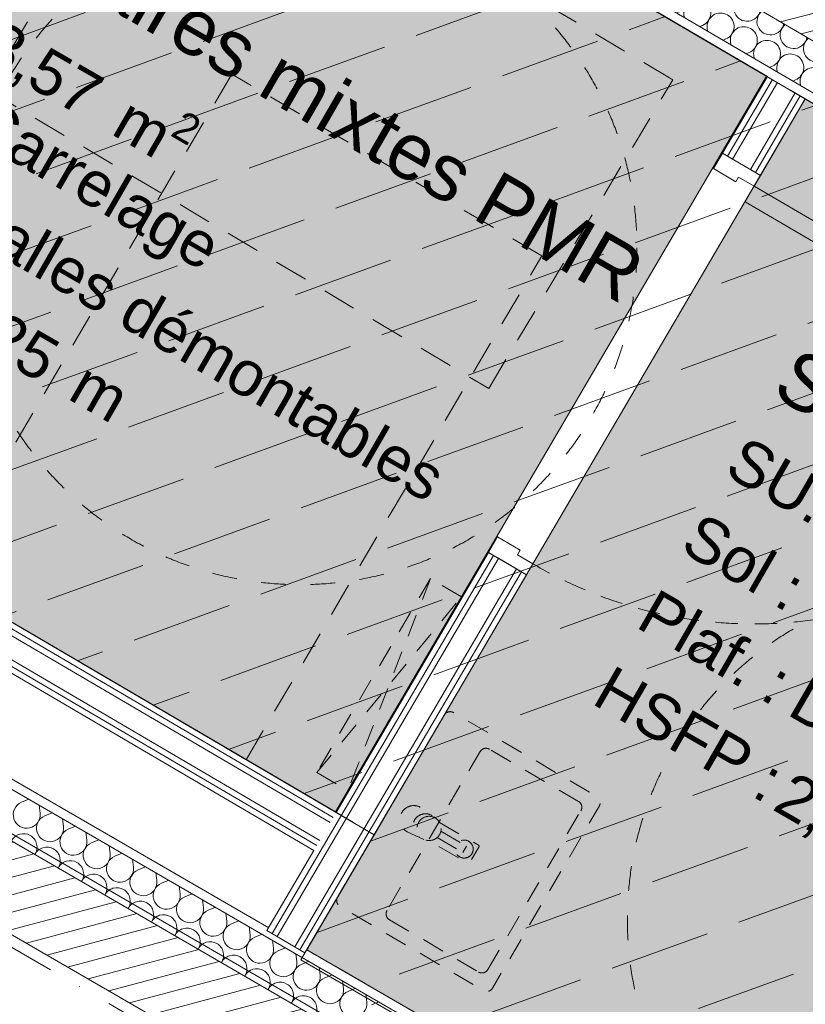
# Model space of a CAD drawing. Header units: millimetres. Extents: x -88005 to 44322, y -15680 to 22509.
# Tile 82 of 95: x -51078 to -49329, y -9411 to -7220. Entities that reach past the tile are written whole.
import ezdxf
from ezdxf.enums import TextEntityAlignment as Align

# ---------------------------------------------------------------- set-up
doc = ezdxf.new("R2010")
doc.units = ezdxf.units.MM
doc.header["$MEASUREMENT"] = 0
for name, pattern in [('! FIN Pointille', [87.5, 50, -37.5]), ('! STR Pointille', [87.5, 50, -37.5]), ('! URB Limite propriété', [300, 150, -75, 0, -75]), ('Tirets moyens', [110, 55, -55]), ('Tirets petits', [125, 75, -50])]:
    doc.linetypes.add(name, pattern=pattern)
for name, color, linetype in [('01-STR_Dalles.ARCHI', 7, 'Continuous'), ('01-STR_Murs extérieurs.ARCHI', 7, 'Continuous'), ('03-SURFACE _ Utile.ARCHI', 7, 'Continuous'), ('04-SOE_Cloisons .ARCHI', 7, 'Continuous'), ('04-SOE_Faux Plafond.ARCHI', 7, 'Continuous'), ('04-SOE_Revetement de sol.ARCHI', 7, 'Continuous'), ('05-INF _ DESSIN PMR', 7, 'Continuous'), ('06-REP _ EQUIP MOBI _ hors marché.ARCHI', 7, 'Continuous'), ('Marques de Zone Archicad', 7, 'Continuous'), ('Nouveau_05-INF _ DESSIN PMR', 7, 'Continuous'), ('Nouveau_06-REP _ EQUIP MOBI _ hors marché.ARCHI', 7, 'Continuous'), ('Nouveau_07-VRD_Terrain EDL_Parcelle.ARCHI', 7, 'Continuous'), ('Portes Archicad', 7, 'Continuous')]:
    doc.layers.add(name, color=color, linetype=linetype)
doc.styles.add('STYLE_GENERE_2', font='arial.ttf')
doc.styles.add('STYLE_GENERE_3', font='arial.ttf')

# ---------------------------------------------------------------- blocks, each defined once
blk = doc.blocks.new('Dalle_1_1', base_point=(-84155.7, 6633.9))
at = {"layer": '01-STR_Dalles.ARCHI', "color": 7, "linetype": 'Continuous', "lineweight": 5, "flags": 128}
blk.add_lwpolyline([(-84155.7, 6633.9), (-75956.2, 1829.5), (-73116, 6676.7), (-56364.7, -3138.8), (-56424.3, -3240.4), (-54212.9, -4535.3), (-54718.1, -5397.4), (-55843.5, -4747.6), (-56513.2, -5890.7), (-48480.7, -10547.9), (-47322.3, -8572.5), (-44957.7, -9958.1), (-46212.6, -12099.7), (-45953.7, -12251.4), (-45754.6, -11911.6), (-44171.3, -12824.9), (-42580.5, -10107), (-41297.9, -10833.8), (-37012.7, -3648.8), (-76447, 19584.6)], close=True, dxfattribs=at)
blk = doc.blocks.new('Sanitaires mixtes PMR_VEFA_5_1', base_point=(-50654.6, -7719.5))
at = {"layer": '03-SURFACE _ Utile.ARCHI', "linetype": 'Continuous', "lineweight": 0, "true_color": 0xdbebd6}
blk.add_hatch(color=254, dxfattribs=at).paths.add_polyline_path([(-50375.3, -8983.4), (-49415.6, -7345.5), (-51037.4, -6394.7), (-51997.3, -8032.9)])
at = {"layer": 'Marques de Zone Archicad', "color": 7, "lineweight": 5, "char_height": 100, "attachment_point": 1, "rotation": 329.9997, "style": 'STYLE_GENERE_2'}
for s, insert in [('\\A1;{\\pql;\\pt0,3300;\\fArial|b0|i0|c0|p0;\\W1.000000;3,57\\fArial|b0|i0|c0|p0;\\W1.000000;\\A1{\\H.66x;\\S^  ;}\\fArial|b0|i0|c0|p0;\\W1.000000; m\\fArial|b0|i0|c0|p0;\\W1.000000;\\A1{\\H.66x;\\S2^  ;}}', (-51104.4, -7193)), ('\\A1;{\\pql;\\pt0,3300;\\fArial|b0|i0|c0|p0;\\W1.000000;2,25\\fArial|b0|i0|c0|p0;\\W1.000000;\\A1{\\H.66x;\\S^  ;}\\fArial|b0|i0|c0|p0;\\W1.000000; m\\fArial|b0|i0|c0|p0;\\W1.000000;\\A1{\\H.66x;\\S^  ;}}', (-51215.7, -7807.5))]:
    blk.add_mtext(s, dxfattribs=dict(at, insert=insert))
at = {"layer": 'Marques de Zone Archicad', "color": 7, "lineweight": 5}
for tag, height, style, p in [('ROOM_NAME', 125, 'STYLE_GENERE_3', (-51205.3, -6863.1)), ('measuredAreaCode', 100, 'STYLE_GENERE_2', (-51323.2, -7061.5)), ('DUMMY_862', 100, 'STYLE_GENERE_2', (-51421.4, -7231.6)), ('DUMMY_863', 100, 'STYLE_GENERE_2', (-51150.8, -7387.8)), ('DUMMY_864', 100, 'STYLE_GENERE_2', (-51519.6, -7401.7)), ('DUMMY_865', 100, 'STYLE_GENERE_2', (-51183, -7596.1)), ('ceilingHeightCode', 100, 'STYLE_GENERE_2', (-51617.9, -7571.8)), ('DUMMY_861', 125, 'STYLE_GENERE_3', (-49612.9, -7753.9))]:
    blk.add_attdef(tag, text='', height=height, rotation=329.9997, dxfattribs=dict(at, style=style)).set_placement(p, align=Align.TOP_LEFT)
blk = doc.blocks.new('Sas sanitaires_VEFA_28_1', base_point=(-48901.1, -8740.3))
at = {"layer": '03-SURFACE _ Utile.ARCHI', "linetype": 'Continuous', "lineweight": 0, "true_color": 0xdbebd6}
blk.add_hatch(color=254, dxfattribs=at).paths.add_polyline_path([(-48685.9, -10304.7), (-47581.2, -8420.8), (-49329.3, -7396), (-50439, -9289.9)])
at = {"layer": 'Marques de Zone Archicad', "color": 7, "lineweight": 5, "char_height": 100, "attachment_point": 1, "rotation": 329.9997, "style": 'STYLE_GENERE_2'}
for s, insert in [('\\A1;{\\pql;\\pt0,3300;\\fArial|b0|i0|c0|p0;\\W1.000000;4,44\\fArial|b0|i0|c0|p0;\\W1.000000;\\A1{\\H.66x;\\S^  ;}\\fArial|b0|i0|c0|p0;\\W1.000000; m\\fArial|b0|i0|c0|p0;\\W1.000000;\\A1{\\H.66x;\\S2^  ;}}', (-49244.6, -8275.6)), ('\\A1;{\\pql;\\pt0,3300;\\fArial|b0|i0|c0|p0;\\W1.000000;2,25\\fArial|b0|i0|c0|p0;\\W1.000000;\\A1{\\H.66x;\\S^  ;}\\fArial|b0|i0|c0|p0;\\W1.000000; m\\fArial|b0|i0|c0|p0;\\W1.000000;\\A1{\\H.66x;\\S^  ;}}', (-49355.7, -8889.8))]:
    blk.add_mtext(s, dxfattribs=dict(at, insert=insert))
at = {"layer": 'Marques de Zone Archicad', "color": 7, "lineweight": 5}
for tag, height, style, p in [('ROOM_NAME', 125, 'STYLE_GENERE_3', (-49345.4, -7945.3)), ('measuredAreaCode', 100, 'STYLE_GENERE_2', (-49463.3, -8143.7)), ('DUMMY_862', 100, 'STYLE_GENERE_2', (-49561.5, -8313.8)), ('DUMMY_863', 100, 'STYLE_GENERE_2', (-49290.8, -8470.1)), ('DUMMY_864', 100, 'STYLE_GENERE_2', (-49659.7, -8483.9)), ('DUMMY_861', 125, 'STYLE_GENERE_3', (-48346.8, -8493.3)), ('ceilingHeightCode', 100, 'STYLE_GENERE_2', (-49757.9, -8654.1)), ('DUMMY_865', 100, 'STYLE_GENERE_2', (-49323.1, -8678.3))]:
    blk.add_attdef(tag, text='', height=height, rotation=329.9997, dxfattribs=dict(at, style=style)).set_placement(p, align=Align.TOP_LEFT)
blk = doc.blocks.new('Dalle_8_1', base_point=(-51037.6, -6395))
at = {"layer": '04-SOE_Faux Plafond.ARCHI', "linetype": 'Continuous', "lineweight": 5, "true_color": 0xb3b3b3}
h = blk.add_hatch(dxfattribs=at)
h.set_pattern_fill('Tirets_0001', color=253, style=0, pattern_type=2)
h.set_pattern_definition([(20, (0, 0), (-102.606, 281.9078), [225, -75]), (20, (89.65, 192.26), (-102.606, 281.9078), [225, -75])])
h.paths.add_polyline_path([(-51037.6, -6395), (-51997.3, -8032.9), (-50289, -9033.9), (-50439, -9289.9), (-48685.9, -10304.7), (-47580.9, -8420.5)])
at = {"layer": '04-SOE_Faux Plafond.ARCHI', "color": 252, "linetype": 'Tirets petits', "lineweight": 5, "flags": 128}
blk.add_lwpolyline([(-51037.6, -6395), (-51997.3, -8032.9), (-50289, -9033.9), (-50439, -9289.9), (-48685.9, -10304.7), (-47580.9, -8420.5)], close=True, dxfattribs=at)
blk = doc.blocks.new('Dalle_10_1', base_point=(-51037.6, -6394.9))
at = {"layer": '04-SOE_Revetement de sol.ARCHI', "color": 7, "linetype": 'Continuous', "lineweight": 5, "flags": 128}
blk.add_lwpolyline([(-51037.6, -6394.9), (-47580.9, -8420.4), (-48698.5, -10326.4), (-50452.2, -9312.5), (-50289, -9033.9), (-51997.3, -8032.9)], close=True, dxfattribs=at)
blk = doc.blocks.new('Porte 27')
at = {"layer": 'Portes Archicad', "color": 7, "linetype": 'Continuous', "lineweight": 5}
for p, q in [((447, 0), (447, 974)), ((447, 974), (487, 974)), ((487, 974), (487, 0)), ((-487, 0), (-515, 0)), ((-515, 0), (-515, -98)), ((-515, 0), (-515, -13)), ((-515, 0), (-515, -13)), ((-487, -40), (-487, 0)), ((487, 0), (447, 0)), ((515, 0), (487, 0)), ((487, 0), (487, -40)), ((515, -98), (515, 0)), ((515, 0), (515, -13)), ((515, 0), (515, -13)), ((-515, -13), (-515, -26)), ((-515, -13), (-515, -26)), ((515, -13), (515, -26)), ((515, -13), (515, -26)), ((-515, -26), (-515, -72)), ((-515, -26), (-515, -72)), ((-475, -40), (-487, -40)), ((-475, -98), (-475, -40)), ((487, -40), (475, -40)), ((475, -40), (475, -98)), ((515, -26), (515, -72)), ((515, -26), (515, -72)), ((-515, -72), (-515, -85)), ((-515, -72), (-515, -85)), ((-515, -85), (-515, -98)), ((-515, -85), (-515, -98)), ((515, -72), (515, -85)), ((515, -72), (515, -85)), ((515, -85), (515, -98)), ((515, -85), (515, -98)), ((-515, -98), (-475, -98)), ((475, -98), (515, -98))]:
    blk.add_line(p, q, dxfattribs=at)
at = {"layer": 'Portes Archicad', "color": 8, "linetype": '! FIN Pointille', "lineweight": 5}
blk.add_arc((487, 0), 974, 90, 180, dxfattribs=at)
blk = doc.blocks.new('Mur_7_1', base_point=(-50443.1, -9296.9))
at = {"layer": '04-SOE_Cloisons .ARCHI', "color": 7, "linetype": 'Continuous', "lineweight": 5}
for p, q in [((-49502.5, -7523.5), (-49402.6, -7353.1)), ((-49491.3, -7530.1), (-49391.4, -7359.6)), ((-49451.6, -7553.3), (-49351.7, -7382.9)), ((-49440.4, -7559.9), (-49340.5, -7389.5)), ((-49502.5, -7523.5), (-49513.7, -7516.9)), ((-49491.3, -7530.1), (-49502.5, -7523.5)), ((-49451.6, -7553.3), (-49491.3, -7530.1)), ((-49440.4, -7559.9), (-49451.6, -7553.3)), ((-49429.2, -7566.5), (-49440.4, -7559.9)), ((-50516.4, -9253.9), (-50023.2, -8412.2)), ((-50023.2, -8412.2), (-50034.4, -8405.6)), ((-50012, -8418.8), (-50023.2, -8412.2)), ((-50505.2, -9260.5), (-50012, -8418.8)), ((-49972.3, -8442), (-50012, -8418.8)), ((-50465.5, -9283.8), (-49972.3, -8442)), ((-50454.3, -9290.3), (-49961.1, -8448.6)), ((-49961.1, -8448.6), (-49972.3, -8442)), ((-49949.9, -8455.2), (-49961.1, -8448.6))]:
    blk.add_line(p, q, dxfattribs=at)
at = {"layer": '04-SOE_Cloisons .ARCHI', "color": 7, "linetype": 'Continuous', "lineweight": 5, "flags": 128}
for points in [[(-49413.8, -7346.5), (-49513.7, -7516.9)], [(-49429.2, -7566.5), (-49329.3, -7396)], [(-50034.4, -8405.6), (-50373.5, -8984.4)], [(-50443.1, -9296.9), (-49949.9, -8455.2)], [(-50423.1, -9068.9), (-50527.7, -9247.4)], [(-50527.7, -9247.4), (-50443.1, -9296.9)]]:
    blk.add_lwpolyline(points, dxfattribs=at)
at = {"layer": 'Portes Archicad', "color": 7, "linetype": 'Continuous', "lineweight": 5, "xscale": -0.9999999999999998, "zscale": 1000, "rotation": 239.6320168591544}
blk.add_blockref('Porte 27', (-49689.5, -8010.8), dxfattribs=at)
blk = doc.blocks.new('*X156')
at = {"layer": '01-STR_Murs extérieurs.ARCHI', "color": 7, "linetype": 'Continuous', "lineweight": 5}
for p, q in [((-51013.6, -6385.5), (-51007.4, -6383)), ((-50996.3, -6395.6), (-50997.1, -6389)), ((-50961.8, -6415.9), (-50955.6, -6413.3)), ((-50944.5, -6426), (-50945.3, -6419.4)), ((-50910, -6446.2), (-50903.9, -6443.6)), ((-50892.8, -6456.3), (-50893.5, -6449.7)), ((-50858.3, -6476.6), (-50852.1, -6474)), ((-50841, -6486.7), (-50841.8, -6480.1)), ((-50806.5, -6506.9), (-50800.4, -6504.3)), ((-50789.3, -6517), (-50790, -6510.4)), ((-50754.7, -6537.2), (-50748.6, -6534.7)), ((-50737.5, -6547.4), (-50738.2, -6540.7)), ((-50703, -6567.6), (-50696.8, -6565)), ((-50685.7, -6577.7), (-50686.5, -6571.1)), ((-50651.2, -6597.9), (-50645.1, -6595.4)), ((-50634, -6608), (-50634.7, -6601.4)), ((-50599.5, -6628.3), (-50593.3, -6625.7)), ((-50582.2, -6638.4), (-50583, -6631.8)), ((-50547.7, -6658.6), (-50541.5, -6656)), ((-50530.4, -6668.7), (-50531.2, -6662.1)), ((-50495.9, -6689), (-50489.8, -6686.4)), ((-50478.7, -6699.1), (-50479.4, -6692.5)), ((-50444.2, -6719.3), (-50438, -6716.7)), ((-50426.9, -6729.4), (-50427.7, -6722.8)), ((-50392.4, -6749.6), (-50386.3, -6747.1)), ((-50375.2, -6759.8), (-50375.9, -6753.1)), ((-50340.7, -6780), (-50334.5, -6777.4)), ((-50323.4, -6790.1), (-50324.1, -6783.5)), ((-50288.9, -6810.3), (-50282.7, -6807.8)), ((-50271.6, -6820.5), (-50272.4, -6813.8)), ((-50237.1, -6840.7), (-50231, -6838.1)), ((-50219.9, -6850.8), (-50220.6, -6844.2)), ((-50185.4, -6871), (-50179.2, -6868.4)), ((-50168.1, -6881.1), (-50168.9, -6874.5)), ((-50133.6, -6901.4), (-50127.5, -6898.8)), ((-50116.3, -6911.5), (-50117.1, -6904.9)), ((-50081.8, -6931.7), (-50075.7, -6929.1)), ((-50064.6, -6941.8), (-50065.3, -6935.2)), ((-50030.1, -6962.1), (-50023.9, -6959.5)), ((-50012.8, -6972.2), (-50013.6, -6965.5)), ((-49978.3, -6992.4), (-49972.2, -6989.8)), ((-49961.1, -7002.5), (-49961.8, -6995.9)), ((-49926.6, -7022.7), (-49920.4, -7020.2)), ((-49909.3, -7032.9), (-49910.1, -7026.2)), ((-49874.8, -7053.1), (-49868.6, -7050.5)), ((-49857.5, -7063.2), (-49858.3, -7056.6)), ((-49823, -7083.4), (-49816.9, -7080.8)), ((-49805.8, -7093.5), (-49806.5, -7086.9)), ((-49771.3, -7113.8), (-49765.1, -7111.2)), ((-49754, -7123.9), (-49754.8, -7117.3)), ((-49719.5, -7144.1), (-49713.4, -7141.5)), ((-49702.3, -7154.2), (-49703, -7147.6)), ((-49667.7, -7174.5), (-49661.6, -7171.9)), ((-49650.5, -7184.6), (-49651.2, -7177.9)), ((-49616, -7204.8), (-49609.8, -7202.2)), ((-49598.7, -7214.9), (-49599.5, -7208.3)), ((-49564.2, -7235.1), (-49558.1, -7232.6)), ((-49547, -7245.3), (-49547.7, -7238.6)), ((-49512.5, -7265.5), (-49506.3, -7262.9)), ((-49495.2, -7275.6), (-49496, -7269)), ((-49460.7, -7295.8), (-49454.5, -7293.2)), ((-49443.4, -7305.9), (-49444.2, -7299.3)), ((-49408.9, -7326.2), (-49402.8, -7323.6)), ((-49391.7, -7336.3), (-49392.4, -7329.7)), ((-49357.2, -7356.5), (-49351, -7353.9)), ((-49339.9, -7366.6), (-49340.7, -7360)), ((-49305.4, -7386.9), (-49299.3, -7384.3)), ((-49288.2, -7397), (-49288.9, -7390.3)), ((-49253.7, -7417.2), (-49247.5, -7414.6)), ((-49236.4, -7427.3), (-49237.1, -7420.7)), ((-49201.9, -7447.5), (-49195.7, -7445)), ((-49184.6, -7457.7), (-49185.4, -7451)), ((-49150.1, -7477.9), (-49144, -7475.3)), ((-49132.9, -7488), (-49133.6, -7481.4)), ((-49098.4, -7508.2), (-49092.2, -7505.6)), ((-49081.1, -7518.3), (-49081.9, -7511.7)), ((-49046.6, -7538.6), (-49040.5, -7536)), ((-49029.3, -7548.7), (-49030.1, -7542.1)), ((-48994.8, -7568.9), (-48988.7, -7566.3)), ((-48977.6, -7579), (-48978.3, -7572.4)), ((-48943.1, -7599.3), (-48936.9, -7596.7)), ((-48925.8, -7609.4), (-48926.6, -7602.7)), ((-48891.3, -7629.6), (-48885.2, -7627)), ((-48874.1, -7639.7), (-48874.8, -7633.1))]:
    blk.add_line(p, q, dxfattribs=at)
for centre, start, end in [((-51019, -6355.3), 292.751, 51.9856), ((-50959.7, -6313.5), 179.4937, 350.4433), ((-50908, -6343.9), 128.7984, 350.4433), ((-50856.2, -6374.2), 128.7984, 350.4433), ((-50967.2, -6385.6), 59.6209, 186.4908), ((-50967.2, -6385.6), 292.751, 59.6209), ((-50915.5, -6416), 59.6209, 186.4908), ((-50915.5, -6416), 292.751, 59.6209), ((-50804.5, -6404.5), 128.7984, 350.4433), ((-50863.7, -6446.3), 59.6209, 186.4908), ((-50863.7, -6446.3), 292.751, 59.6209), ((-50752.7, -6434.9), 128.7984, 350.4433), ((-50700.9, -6465.2), 128.7984, 350.4433), ((-50812, -6476.7), 59.6209, 186.4908), ((-50812, -6476.7), 292.751, 59.6209), ((-50760.2, -6507), 59.6209, 186.4908), ((-50760.2, -6507), 292.751, 59.6209), ((-50649.2, -6495.6), 128.7984, 350.4433), ((-50708.4, -6537.3), 59.6209, 186.4908), ((-50597.4, -6525.9), 128.7984, 350.4433), ((-50708.4, -6537.3), 292.751, 59.6209), ((-50656.7, -6567.7), 59.6209, 186.4908), ((-50656.7, -6567.7), 292.751, 59.6209), ((-50545.7, -6556.3), 128.7984, 350.4433), ((-50604.9, -6598), 59.6209, 186.4908), ((-50604.9, -6598), 292.751, 59.6209), ((-50493.9, -6586.6), 128.7984, 350.4433), ((-50442.1, -6617), 128.7984, 350.4433), ((-50553.1, -6628.4), 59.6209, 186.4908), ((-50553.1, -6628.4), 292.751, 59.6209), ((-50501.4, -6658.7), 59.6209, 186.4908), ((-50501.4, -6658.7), 292.751, 59.6209), ((-50390.4, -6647.3), 128.7984, 350.4433), ((-50449.6, -6689.1), 59.6209, 186.4908), ((-50338.6, -6677.6), 128.7984, 350.4433), ((-50449.6, -6689.1), 292.751, 59.6209), ((-50397.9, -6719.4), 59.6209, 186.4908), ((-50397.9, -6719.4), 292.751, 59.6209), ((-50286.8, -6708), 128.7984, 350.4433), ((-50346.1, -6749.7), 59.6209, 186.4908), ((-50346.1, -6749.7), 292.751, 59.6209), ((-50235.1, -6738.3), 128.7984, 350.4433), ((-50183.3, -6768.7), 128.7984, 350.4433), ((-50294.3, -6780.1), 59.6209, 186.4908), ((-50294.3, -6780.1), 292.751, 59.6209), ((-50242.6, -6810.4), 59.6209, 186.4908), ((-50242.6, -6810.4), 292.751, 59.6209), ((-50131.6, -6799), 128.7984, 350.4433), ((-50190.8, -6840.8), 59.6209, 186.4908), ((-50190.8, -6840.8), 292.751, 59.6209), ((-50079.8, -6829.4), 128.7984, 350.4433), ((-50028, -6859.7), 128.7984, 350.4433), ((-50139.1, -6871.1), 59.6209, 186.4908), ((-50139.1, -6871.1), 292.751, 59.6209), ((-50087.3, -6901.5), 59.6209, 186.4908), ((-50087.3, -6901.5), 292.751, 59.6209), ((-49976.3, -6890), 128.7984, 350.4433), ((-50035.5, -6931.8), 59.6209, 186.4908), ((-49924.5, -6920.4), 128.7984, 350.4433), ((-50035.5, -6931.8), 292.751, 59.6209), ((-49983.8, -6962.1), 59.6209, 186.4908), ((-49983.8, -6962.1), 292.751, 59.6209), ((-49872.7, -6950.7), 128.7984, 350.4433), ((-49932, -6992.5), 59.6209, 186.4908), ((-49932, -6992.5), 292.751, 59.6209), ((-49821, -6981.1), 128.7984, 350.4433), ((-49769.2, -7011.4), 128.7984, 350.4433), ((-49880.2, -7022.8), 59.6209, 186.4908), ((-49880.2, -7022.8), 292.751, 59.6209), ((-49828.5, -7053.2), 59.6209, 186.4908), ((-49828.5, -7053.2), 292.751, 59.6209), ((-49717.5, -7041.8), 128.7984, 350.4433), ((-49776.7, -7083.5), 59.6209, 186.4908), ((-49665.7, -7072.1), 128.7984, 350.4433), ((-49776.7, -7083.5), 292.751, 59.6209), ((-49725, -7113.9), 59.6209, 186.4908), ((-49725, -7113.9), 292.751, 59.6209), ((-49613.9, -7102.4), 128.7984, 350.4433), ((-49673.2, -7144.2), 59.6209, 186.4908), ((-49673.2, -7144.2), 292.751, 59.6209), ((-49562.2, -7132.8), 128.7984, 350.4433), ((-49510.4, -7163.1), 128.7984, 350.4433), ((-49621.4, -7174.6), 59.6209, 186.4908), ((-49621.4, -7174.6), 292.751, 59.6209), ((-49569.7, -7204.9), 59.6209, 186.4908), ((-49569.7, -7204.9), 292.751, 59.6209), ((-49458.7, -7193.5), 128.7984, 350.4433), ((-49517.9, -7235.2), 59.6209, 186.4908), ((-49517.9, -7235.2), 292.751, 59.6209), ((-49406.9, -7223.8), 128.7984, 350.4433), ((-49355.1, -7254.2), 128.7984, 350.4433), ((-49466.1, -7265.6), 59.6209, 186.4908), ((-49466.1, -7265.6), 292.751, 59.6209), ((-49414.4, -7295.9), 59.6209, 186.4908), ((-49414.4, -7295.9), 292.751, 59.6209), ((-49303.4, -7284.5), 128.7984, 350.4433), ((-49362.6, -7326.3), 59.6209, 186.4908), ((-49251.6, -7314.8), 128.7984, 350.4433), ((-49362.6, -7326.3), 292.751, 59.6209), ((-49310.9, -7356.6), 59.6209, 186.4908), ((-49310.9, -7356.6), 292.751, 59.6209), ((-49199.8, -7345.2), 128.7984, 350.4433), ((-49259.1, -7387), 59.6209, 186.4908), ((-49259.1, -7387), 292.751, 59.6209), ((-49148.1, -7375.5), 128.7984, 350.4434), ((-49096.3, -7405.9), 128.7984, 350.4434), ((-49207.3, -7417.3), 59.6209, 186.4908), ((-49207.3, -7417.3), 292.751, 59.6209), ((-49155.6, -7447.6), 59.6209, 186.4908), ((-49155.6, -7447.6), 292.751, 59.6209), ((-49044.6, -7436.2), 128.7984, 350.4434), ((-49103.8, -7478), 59.6209, 186.4908), ((-48992.8, -7466.6), 128.7984, 350.4434), ((-49103.8, -7478), 292.751, 59.6209), ((-49052.1, -7508.3), 59.6209, 186.4908), ((-49052.1, -7508.3), 292.751, 59.6209), ((-48941, -7496.9), 128.7984, 350.4434), ((-49000.3, -7538.7), 59.6209, 186.4908), ((-49000.3, -7538.7), 292.751, 59.6209), ((-48889.3, -7527.2), 128.7984, 350.4434), ((-48837.5, -7557.6), 128.7984, 289.8585), ((-48948.5, -7569), 59.6209, 186.4908), ((-48948.5, -7569), 292.751, 59.6209), ((-48896.8, -7599.4), 59.6209, 186.4908), ((-48896.8, -7599.4), 292.751, 59.6209), ((-48845, -7629.7), 72.9943, 186.4908)]:
    blk.add_arc(centre, 30, start, end, dxfattribs=at)
blk = doc.blocks.new('Mur_14_1', base_point=(-44547, -9851.7))
at = {"layer": '01-STR_Murs extérieurs.ARCHI', "linetype": 'Continuous', "lineweight": 0, "true_color": 0x000000}
h = blk.add_hatch(dxfattribs=at)
h.set_pattern_fill('Hachure_simple_0001', color=18, style=0, pattern_type=2)
h.set_pattern_definition([(14.62087, (0, 0), (-9.46582, 36.285648), [])])
h.paths.add_polyline_path([(-50885.8, -6135.9), (-50976.8, -6291.2), (-48812.2, -7560.1), (-48721.2, -7404.8)])
at = {"layer": '01-STR_Murs extérieurs.ARCHI', "color": 7, "linetype": 'Continuous', "lineweight": 5}
for p, q in [((-50976.8, -6291.2), (-48812.2, -7560.1)), ((-51027.4, -6377.4), (-48862.8, -7646.3))]:
    blk.add_line(p, q, dxfattribs=at)
at = {"layer": '01-STR_Murs extérieurs.ARCHI', "color": 7, "linetype": 'Continuous', "lineweight": 5, "flags": 128}
blk.add_lwpolyline([(-51037.5, -6394.7), (-49413.8, -7346.5)], dxfattribs=at)
at = {"layer": '01-STR_Murs extérieurs.ARCHI', "color": 7, "lineweight": 5}
blk.add_blockref('*X156', (0, 0), dxfattribs=at)
blk = doc.blocks.new('*X173')
at = {"layer": '01-STR_Murs extérieurs.ARCHI', "color": 7, "linetype": 'Continuous', "lineweight": 5}
for p, q in [((-51074.2, -8961.8), (-51057.9, -8954.8)), ((-51032.7, -8985.8), (-51034.8, -8968.2)), ((-51022.3, -8991.8), (-51006, -8984.9)), ((-50980.8, -9015.9), (-50982.9, -8998.2)), ((-50970.4, -9021.9), (-50954, -9014.9)), ((-50928.8, -9045.9), (-50930.9, -9028.3)), ((-50918.4, -9051.9), (-50902.1, -9045)), ((-50876.9, -9076), (-50879, -9058.3)), ((-50866.5, -9082), (-50850.2, -9075)), ((-50825, -9106), (-50827.1, -9088.4)), ((-50814.6, -9112.1), (-50798.2, -9105.1)), ((-50773, -9136.1), (-50775.2, -9118.5)), ((-50762.7, -9142.1), (-50746.3, -9135.2)), ((-50721.1, -9166.2), (-50723.2, -9148.5)), ((-50710.7, -9172.2), (-50694.4, -9165.2)), ((-50669.2, -9196.2), (-50671.3, -9178.6)), ((-50658.8, -9202.2), (-50642.5, -9195.3)), ((-50617.3, -9226.3), (-50619.4, -9208.6)), ((-50606.9, -9232.3), (-50590.5, -9225.3)), ((-50565.3, -9256.3), (-50567.4, -9238.7)), ((-50554.9, -9262.3), (-50538.6, -9255.4)), ((-50513.4, -9286.4), (-50515.5, -9268.7)), ((-50503, -9292.4), (-50486.7, -9285.4)), ((-50461.5, -9316.4), (-50463.6, -9298.8)), ((-50451.1, -9322.5), (-50434.7, -9315.5)), ((-50409.5, -9346.5), (-50411.7, -9328.9)), ((-50399.2, -9352.5), (-50382.8, -9345.6)), ((-50357.6, -9376.6), (-50359.7, -9358.9)), ((-50347.2, -9382.6), (-50330.9, -9375.6)), ((-50305.7, -9406.6), (-50307.8, -9389)), ((-50295.3, -9412.6), (-50279, -9405.7))]:
    blk.add_line(p, q, dxfattribs=at)
for centre, start, end in [((-51062.5, -8989.4), 113.067, 6.8068), ((-51010.6, -9019.4), 113.067, 6.8068), ((-50958.6, -9049.5), 113.067, 6.8068), ((-51069.6, -9061.5), 59.9369, 153.3475), ((-51069.6, -9061.5), 326.5263, 59.9369), ((-51017.7, -9091.6), 59.9369, 153.3475), ((-51017.7, -9091.6), 326.5263, 59.9369), ((-50906.7, -9079.5), 113.067, 6.8068), ((-50965.7, -9121.6), 59.9369, 153.3475), ((-50854.8, -9109.6), 113.067, 6.8068), ((-50965.7, -9121.6), 326.5263, 59.9369), ((-50802.8, -9139.7), 113.067, 6.8068), ((-50913.8, -9151.7), 59.9369, 153.3475), ((-50913.8, -9151.7), 326.5263, 59.9369), ((-50861.9, -9181.8), 59.9369, 153.3475), ((-50861.9, -9181.8), 326.5263, 59.9369), ((-50750.9, -9169.7), 113.067, 6.8068), ((-50809.9, -9211.8), 59.9369, 153.3475), ((-50699, -9199.8), 113.067, 6.8068), ((-50809.9, -9211.8), 326.5263, 59.9369), ((-50647.1, -9229.8), 113.067, 6.8068), ((-50758, -9241.9), 59.9369, 153.3475), ((-50758, -9241.9), 326.5263, 59.9369), ((-50706.1, -9271.9), 59.9369, 153.3475), ((-50706.1, -9271.9), 326.5263, 59.9369), ((-50595.1, -9259.9), 113.067, 6.8068), ((-50543.2, -9289.9), 113.067, 6.8068), ((-50654.2, -9302), 59.9369, 153.3475), ((-50654.2, -9302), 326.5263, 59.9369), ((-50602.2, -9332), 59.9369, 153.3475), ((-50602.2, -9332), 326.5263, 59.9369), ((-50491.3, -9320), 113.067, 6.8068), ((-50550.3, -9362.1), 59.9369, 153.3475), ((-50439.3, -9350.1), 113.067, 6.8068), ((-50550.3, -9362.1), 326.5263, 59.9369), ((-50387.4, -9380.1), 113.067, 6.8068), ((-50498.4, -9392.2), 59.9369, 153.3475), ((-50498.4, -9392.2), 326.5263, 59.9369), ((-50446.4, -9422.2), 59.9369, 153.3475), ((-50446.4, -9422.2), 326.5263, 59.9369), ((-50335.5, -9410.2), 113.067, 6.8068)]:
    blk.add_arc(centre, 30, start, end, dxfattribs=at)
blk = doc.blocks.new('Mur_20_1', base_point=(-56462.3, -5803.5))
at = {"layer": '01-STR_Murs extérieurs.ARCHI', "linetype": 'Continuous', "lineweight": 0, "true_color": 0x000000}
h = blk.add_hatch(dxfattribs=at)
h.set_pattern_fill('Hachure_simple_0001', color=18, style=0, pattern_type=2)
h.set_pattern_definition([(14.936896, (0, 0), (-9.665814, 36.232886), [])])
h.paths.add_polyline_path([(-52213.3, -8401.6), (-52304.3, -8556.9), (-48733.8, -10623.6), (-48642.7, -10468.3)])
at = {"layer": '01-STR_Murs extérieurs.ARCHI', "color": 7, "linetype": 'Continuous', "lineweight": 5}
for p, q in [((-52162.8, -8315.3), (-48696, -10321.9)), ((-52213.3, -8401.6), (-48729.2, -10418.2))]:
    blk.add_line(p, q, dxfattribs=at)
at = {"layer": '01-STR_Murs extérieurs.ARCHI', "color": 7, "linetype": 'Continuous', "lineweight": 5, "flags": 128}
for points in [[(-56354.3, -6212.6), (-48578, -10713.8)], [(-50523.8, -9240.8), (-52152.7, -8298)], [(-48685.9, -10304.7), (-50439, -9289.9)]]:
    blk.add_lwpolyline(points, dxfattribs=at)
at = {"layer": '01-STR_Murs extérieurs.ARCHI', "color": 7, "lineweight": 5}
blk.add_blockref('*X173', (0, 0), dxfattribs=at)
blk = doc.blocks.new('Mur_71_1', base_point=(-50289, -9033.9))
at = {"layer": '04-SOE_Cloisons .ARCHI', "color": 7, "linetype": 'Continuous', "lineweight": 5}
for p, q in [((-50386.7, -9006.8), (-52010.5, -8055.3)), ((-50380.1, -8995.6), (-52003.9, -8044.1)), ((-50416.5, -9057.7), (-52040.3, -8106.3)), ((-50409.9, -9046.5), (-52033.7, -8095))]:
    blk.add_line(p, q, dxfattribs=at)
at = {"layer": '04-SOE_Cloisons .ARCHI', "color": 7, "linetype": 'Continuous', "lineweight": 5, "flags": 128}
for points in [[(-51997.3, -8032.9), (-52046.9, -8117.5)], [(-50373.5, -8984.4), (-51997.3, -8032.9)], [(-52046.9, -8117.5), (-50423.1, -9068.9)]]:
    blk.add_lwpolyline(points, dxfattribs=at)
blk = doc.blocks.new('Lavabo 27[104]_1', base_point=(-50251.7, -8970.3))
at = {"layer": '06-REP _ EQUIP MOBI _ hors marché.ARCHI', "color": 252, "linetype": '! STR Pointille', "lineweight": 5}
for p, q in [((-50053.2, -8849), (-50260.4, -9202.7)), ((-49834.2, -8959.9), (-50032.6, -8843.6)), ((-50036.1, -9334.2), (-49828.8, -8980.4)), ((-50140.5, -9026.2), (-50083.4, -9059.6)), ((-50148.6, -9040), (-50091.5, -9073.4)), ((-50083.4, -9059.6), (-50091.5, -9073.4)), ((-50255.1, -9223.3), (-50056.6, -9339.6))]:
    blk.add_line(p, q, dxfattribs=at)
at = {"layer": '06-REP _ EQUIP MOBI _ hors marché.ARCHI', "color": 252, "linetype": '! STR Pointille', "lineweight": 5, "flags": 128}
for points in [[(-50132.9, -8767.5), (-50370.5, -9173, 0.414214), (-50365.1, -9193.5), (-50045.9, -9380.6, 0.414214), (-50025.4, -9375.2), (-49787.8, -8969.7, 0.414214), (-49793.1, -8949.2), (-50112.4, -8762.1, 0.414214)], [(-50143.4, -9006.5), (-50056.9, -9057.2, -0.414214), (-50055.8, -9061.3), (-50076.6, -9096.6, -0.414214), (-50080.7, -9097.7), (-50167.2, -9047, -0.104021), (-50178, -9044.6), (-50215.6, -9027.3, -1.033221), (-50184.3, -8973.9), (-50150.9, -8998.2, -0.104021)]]:
    blk.add_lwpolyline(points, format="xyb", close=True, dxfattribs=at)
at = {"layer": '06-REP _ EQUIP MOBI _ hors marché.ARCHI', "color": 252, "linetype": '! STR Pointille', "lineweight": 5}
for centre, radius in [((-50166.8, -9020), 27), ((-50088.6, -9065.9), 20)]:
    blk.add_circle(centre, radius, dxfattribs=at)
for centre, radius, start, end in [((-50040.2, -8856.6), 15, 59.6316, 149.6316), ((-49841.8, -8972.9), 15, 329.6316, 59.6316), ((-50174.8, -9015.3), 28, 58.112, 241.1513), ((-50247.5, -9210.3), 15, 149.6316, 239.6316), ((-50049, -9326.6), 15, 239.6316, 329.6316)]:
    blk.add_arc(centre, radius, start, end, dxfattribs=at)
blk = doc.blocks.new('Panneau de radiateur 27[138]_1', base_point=(-50094.6, -8504.4))
at = {"layer": 'Nouveau_06-REP _ EQUIP MOBI _ hors marché.ARCHI', "color": 252, "linetype": '! STR Pointille', "lineweight": 5}
for p, q in [((-50163.6, -8463.9), (-50416.6, -8895.2)), ((-50094.6, -8504.4), (-50163.6, -8463.9)), ((-50347.6, -8935.7), (-50094.6, -8504.4)), ((-50416.6, -8895.2), (-50347.6, -8935.7))]:
    blk.add_line(p, q, dxfattribs=at)

msp = doc.modelspace()

# ---------------------------------------------------------------- linework, layer by layer
at = {"layer": '03-SURFACE _ Utile.ARCHI', "color": 254, "linetype": 'Continuous', "lineweight": 0, "true_color": 0xdbebd6, "flags": 128}
for points in [[(-50375.269, -8983.351), (-49415.56, -7345.47), (-51037.433, -6394.717), (-51997.326, -8032.913)], [(-48685.855, -10304.68), (-47581.154, -8420.812), (-49329.29, -7396.042), (-50439.002, -9289.924)]]:
    msp.add_lwpolyline(points, close=True, dxfattribs=at)
at = {"layer": '05-INF _ DESSIN PMR', "color": 7, "linetype": 'Tirets moyens', "lineweight": 5}
for centre in [(-50454.194, -7727.367), (-48975.374, -9222.214)]:
    msp.add_circle(centre, 750, dxfattribs=at)
at = {"layer": '06-REP _ EQUIP MOBI _ hors marché.ARCHI', "color": 252, "linetype": '! STR Pointille', "lineweight": 5, "flags": 128}
for points in [[(-50163.628, -8463.912), (-50347.568, -8935.681)], [(-50416.576, -8895.21), (-50094.62, -8504.384)]]:
    msp.add_lwpolyline(points, dxfattribs=at)
at = {"layer": 'Nouveau_05-INF _ DESSIN PMR', "color": 7, "linetype": 'Tirets petits', "lineweight": 5}
for points in [[(-50741.083, -6688.073), (-51150.767, -7375.211), (-50034.167, -8040.948), (-49624.483, -7353.809)], [(-51263.855, -8462.134), (-50573.859, -8866.987), (-49915.972, -7745.745), (-50605.968, -7340.891)]]:
    msp.add_lwpolyline(points, close=True, dxfattribs=at)
at = {"layer": 'Nouveau_07-VRD_Terrain EDL_Parcelle.ARCHI', "color": 1, "linetype": '! URB Limite propriété', "lineweight": 15, "flags": 128}
msp.add_lwpolyline([(-75754.012, -3686.305), (-71932.52, 2759.858), (-40270.65, -15542.463)], dxfattribs=at)

# ---------------------------------------------------------------- block references
at = {"layer": '01-STR_Dalles.ARCHI', "color": 7, "linetype": 'Continuous', "lineweight": 5}
msp.add_blockref('Dalle_1_1', (-84155.659, 6633.886), dxfattribs=at)
at = {"layer": '01-STR_Murs extérieurs.ARCHI', "color": 7, "lineweight": 5}
for name, p in [('Mur_20_1', (-56462.325, -5803.506)), ('Mur_14_1', (-44547.018, -9851.697))]:
    msp.add_blockref(name, p, dxfattribs=at)
at = {"layer": '03-SURFACE _ Utile.ARCHI', "color": 7, "linetype": 'Continuous', "lineweight": 5}
ref = msp.add_blockref('Sanitaires mixtes PMR_VEFA_5_1', (-50654.647, -7719.476), dxfattribs=at)
ref.add_attrib('ROOM_NAME', 'Sanitaires mixtes PMR', dxfattribs={"layer": 'Marques de Zone Archicad', "color": 7, "lineweight": 5, "height": 125, "rotation": 329.999715, "style": 'STYLE_GENERE_3'}).set_placement((-51205.348, -6863.054), align=Align.TOP_LEFT)
ref.add_attrib('DUMMY_863', 'Carrelage', dxfattribs={"layer": 'Marques de Zone Archicad', "color": 7, "lineweight": 5, "height": 100, "rotation": 329.999715, "style": 'STYLE_GENERE_2'}).set_placement((-51150.77, -7387.848), align=Align.TOP_LEFT)
ref.add_attrib('DUMMY_865', 'Dalles démontables', dxfattribs={"layer": 'Marques de Zone Archicad', "color": 7, "lineweight": 5, "height": 100, "rotation": 329.999715, "style": 'STYLE_GENERE_2'}).set_placement((-51182.989, -7596.063), align=Align.TOP_LEFT)
ref = msp.add_blockref('Sas sanitaires_VEFA_28_1', (-48901.072, -8740.317), dxfattribs=at)
ref.add_attrib('ROOM_NAME', 'Sas sanitaires', dxfattribs={"layer": 'Marques de Zone Archicad', "color": 7, "lineweight": 5, "height": 125, "rotation": 329.999715, "style": 'STYLE_GENERE_3'}).set_placement((-49345.415, -7945.302), align=Align.TOP_LEFT)
ref.add_attrib('measuredAreaCode', 'SU: ', dxfattribs={"layer": 'Marques de Zone Archicad', "color": 7, "lineweight": 5, "height": 100, "rotation": 329.999715, "style": 'STYLE_GENERE_2'}).set_placement((-49463.273, -8143.722), align=Align.TOP_LEFT)
ref.add_attrib('ceilingHeightCode', 'HSFP : ', dxfattribs={"layer": 'Marques de Zone Archicad', "color": 7, "lineweight": 5, "height": 100, "rotation": 329.999715, "style": 'STYLE_GENERE_2'}).set_placement((-49757.918, -8654.056), align=Align.TOP_LEFT)
ref.add_attrib('DUMMY_862', 'Sol : ', dxfattribs={"layer": 'Marques de Zone Archicad', "color": 7, "lineweight": 5, "height": 100, "rotation": 329.999715, "style": 'STYLE_GENERE_2'}).set_placement((-49561.488, -8313.833), align=Align.TOP_LEFT)
ref.add_attrib('DUMMY_864', 'Plaf. : ', dxfattribs={"layer": 'Marques de Zone Archicad', "color": 7, "lineweight": 5, "height": 100, "rotation": 329.999715, "style": 'STYLE_GENERE_2'}).set_placement((-49659.703, -8483.945), align=Align.TOP_LEFT)
ref.add_attrib('DUMMY_865', 'Dalles démontables', dxfattribs={"layer": 'Marques de Zone Archicad', "color": 7, "lineweight": 5, "height": 100, "rotation": 329.999715, "style": 'STYLE_GENERE_2'}).set_placement((-49323.056, -8678.311), align=Align.TOP_LEFT)
at = {"layer": '04-SOE_Cloisons .ARCHI', "color": 7, "lineweight": 5}
for name, p in [('Mur_7_1', (-50443.1, -9296.917)), ('Mur_71_1', (-50288.989, -9033.906))]:
    msp.add_blockref(name, p, dxfattribs=at)
at = {"layer": '04-SOE_Faux Plafond.ARCHI', "color": 252, "linetype": 'Tirets petits', "lineweight": 5}
msp.add_blockref('Dalle_8_1', (-51037.618, -6395.033), dxfattribs=at)
at = {"layer": '04-SOE_Revetement de sol.ARCHI', "color": 7, "linetype": 'Continuous', "lineweight": 5}
msp.add_blockref('Dalle_10_1', (-51037.562, -6394.935), dxfattribs=at)
at = {"layer": '06-REP _ EQUIP MOBI _ hors marché.ARCHI', "color": 252, "linetype": '! STR Pointille', "lineweight": 5}
msp.add_blockref('Lavabo 27[104]_1', (-50251.698, -8970.264), dxfattribs=at)
at = {"layer": 'Nouveau_06-REP _ EQUIP MOBI _ hors marché.ARCHI', "color": 252, "linetype": '! STR Pointille', "lineweight": 5}
msp.add_blockref('Panneau de radiateur 27[138]_1', (-50094.62, -8504.384), dxfattribs=at)

doc.saveas('drawing.dxf')
